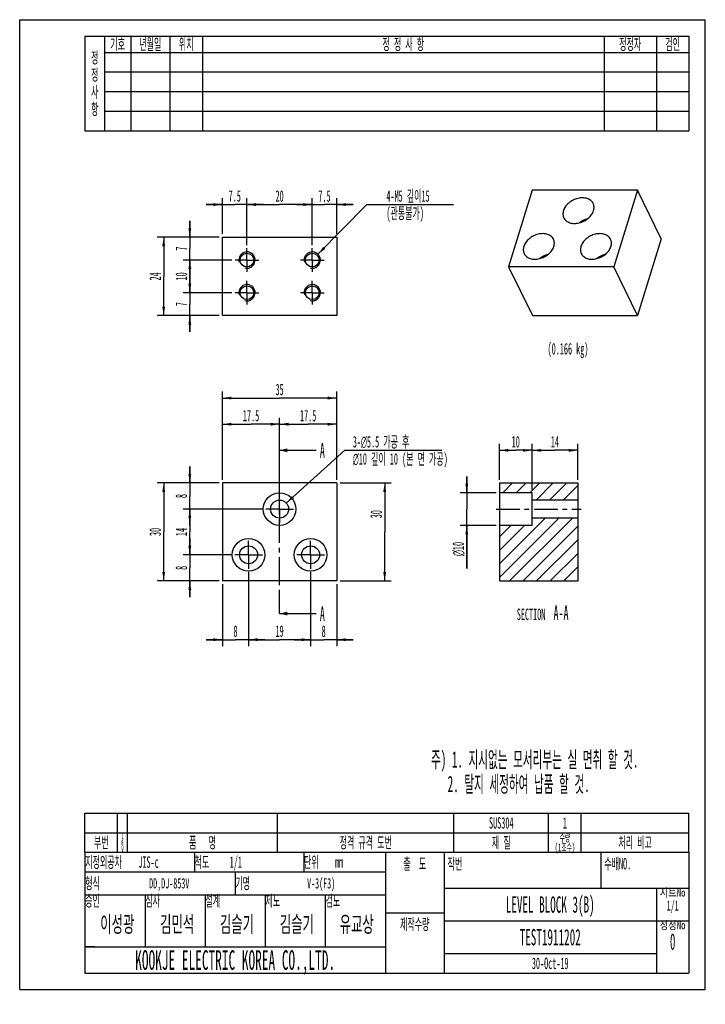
# Model space of a CAD drawing. Header units: millimetres. Extents: x 0 to 210, y -5 to 297.
import ezdxf

# ---------------------------------------------------------------- set-up
doc = ezdxf.new("R2010")
doc.units = ezdxf.units.MM
doc.header["$LTSCALE"] = 19.36
doc.linetypes.add('CENTER', pattern=[0.6, 0.375, -0.075, 0.075, -0.075])
doc.layers.get('0').update_dxf_attribs({"linetype": 'CONTINUOUS'})
for name, color, linetype in [('02___PRT_ALL_AXES', 7, 'CONTINUOUS'), ('7_ALL_FEATURES', 7, 'CONTINUOUS'), ('DEFAULT_1', 7, 'CENTER')]:
    doc.layers.add(name, color=color, linetype=linetype)
doc.styles.get("Standard").update_dxf_attribs({"font": 'txt', "width": 0.5})
doc.styles.add('TEXTSTYLE_2', font='gdt', dxfattribs={"width": 0.5})
doc.styles.add('TEXTSTYLE_3', font='txt', dxfattribs={"width": 0.8})
doc.dimstyles.new('DIMSTYLE_1', dxfattribs={"dimtxt": 3.5, "dimasz": 2.76, "dimexe": 2, "dimexo": 1, "dimgap": 0.875, "dimtad": 1, "dimdec": 3, "dimdsep": 46, "dimtxsty": 'Standard', "dimblk": '_FILLED', "dimblk1": '_FILLED', "dimblk2": '_FILLED', "dimcen": 0.09, "dimadec": 3, "dimazin": 2, "dimtp": 0.2, "dimtm": 0.2, "dimtfac": 1, "dimtdec": 3, "dimtofl": 0, "dimtmove": 0, "dimatfit": 3, "dimldrblk": '_FILLED', "dimfxl": 0, "dimtolj": 1, "dimarcsym": 0})
doc.dimstyles.new('DIMSTYLE_2', dxfattribs={"dimtxt": 3.5, "dimasz": 2.76, "dimexe": 2, "dimexo": 1, "dimgap": 0.875, "dimtad": 1, "dimdec": 3, "dimdsep": 46, "dimtxsty": 'Standard', "dimblk": '_FILLED', "dimblk1": '_FILLED', "dimblk2": '_FILLED', "dimcen": 0.09, "dimadec": 3, "dimazin": 2, "dimtp": 0.3, "dimtm": 0.3, "dimtfac": 1, "dimtdec": 3, "dimtofl": 0, "dimtmove": 0, "dimatfit": 3, "dimldrblk": '_FILLED', "dimfxl": 0, "dimtolj": 1, "dimarcsym": 0})
doc.dimstyles.new('DIMSTYLE_3', dxfattribs={"dimtxt": 3.5, "dimasz": 2.76, "dimexe": 2, "dimexo": 1, "dimtad": 1, "dimdec": 3, "dimdsep": 46, "dimtxsty": 'Standard', "dimblk": '_FILLED', "dimblk1": '_FILLED', "dimblk2": '_FILLED', "dimcen": 0.09, "dimadec": 3, "dimazin": 2, "dimtp": 0.1, "dimtm": 0.1, "dimtfac": 1, "dimtdec": 3, "dimtofl": 0, "dimtmove": 0, "dimatfit": 1, "dimldrblk": '_FILLED', "dimfxl": 0, "dimtolj": 1, "dimarcsym": 0})
doc.dimstyles.new('DIMSTYLE_4', dxfattribs={"dimtxt": 3.5, "dimasz": 2.76, "dimexe": 2, "dimexo": 1, "dimtad": 1, "dimdec": 3, "dimdsep": 46, "dimtxsty": 'Standard', "dimblk": '_FILLED', "dimblk1": '_FILLED', "dimblk2": '_FILLED', "dimcen": 0.09, "dimadec": 3, "dimazin": 2, "dimtp": 0.001, "dimtm": 0.001, "dimtfac": 1, "dimtdec": 3, "dimtofl": 0, "dimtmove": 0, "dimatfit": 1, "dimldrblk": '_FILLED', "dimfxl": 0, "dimtolj": 1, "dimarcsym": 0})
doc.dimstyles.new('DIMSTYLE_5', dxfattribs={"dimtxt": 3.5, "dimasz": 2.76, "dimexe": 2, "dimexo": 1, "dimgap": 0.875, "dimtad": 1, "dimdsep": 46, "dimtxsty": 'Standard', "dimblk": '_FILLED', "dimblk1": '_FILLED', "dimblk2": '_FILLED', "dimcen": 0.09, "dimadec": 3, "dimazin": 2, "dimtp": 0.01, "dimtm": 0.01, "dimtfac": 1, "dimtofl": 0, "dimtmove": 0, "dimatfit": 3, "dimldrblk": '_FILLED', "dimfxl": 0, "dimtolj": 1, "dimarcsym": 0})
doc.dimstyles.get("Standard").update_dxf_attribs({"dimtxt": 3.5, "dimasz": 2.76, "dimexe": 2, "dimexo": 1, "dimtad": 1, "dimdec": 3, "dimdsep": 46, "dimtxsty": 'Standard', "dimblk": '_FILLED', "dimblk1": '_FILLED', "dimblk2": '_FILLED', "dimcen": 0.09, "dimadec": 3, "dimazin": 2, "dimtol": 1, "dimtp": 0.05, "dimtm": 0.05, "dimtfac": 1, "dimtdec": 3, "dimtofl": 0, "dimtmove": 0, "dimatfit": 3, "dimldrblk": '_FILLED', "dimfxl": 0, "dimtolj": 1, "dimarcsym": 0})

# ---------------------------------------------------------------- blocks, each defined once
blk = doc.blocks.new('_FILLED')
at = {"color": 0, "linetype": 'ByBlock'}
blk.add_solid([(0, 0), (-1, 0.16), (-1, -0.16)], dxfattribs=at)
blk = doc.blocks.new('XSEC_FILLED')
at = {"color": 0, "linetype": 'ByBlock'}
blk.add_solid([(0, 0), (-1, 0.25), (-1, -0.25)], dxfattribs=at)
blk = doc.blocks.new('*D2')
at = {"color": 2, "linetype": 'Continuous'}
for p, q in [((62.11, 156.11), (62.11, 175.11)), ((79.61, 152.36), (79.61, 175.11)), ((62.11, 173.11), (70.86, 173.11)), ((79.61, 173.11), (70.86, 173.11))]:
    blk.add_line(p, q, dxfattribs=at)
at = {"color": 2, "linetype": 'Continuous', "xscale": 2.76, "yscale": 2.76, "zscale": 2.76, "rotation": 180}
blk.add_blockref('_FILLED', (62.11, 173.11), dxfattribs=at)
at = {"color": 2, "linetype": 'Continuous', "xscale": 2.76, "yscale": 2.76, "zscale": 2.76}
blk.add_blockref('_FILLED', (79.61, 173.11), dxfattribs=at)
at = {"color": 2, "linetype": 'Continuous', "insert": (70.86, 177.49), "char_height": 3.5, "width": 7, "attachment_point": 2, "line_spacing_factor": 0.9}
blk.add_mtext('17.5', dxfattribs=at)
blk = doc.blocks.new('*D3')
at = {"color": 2, "linetype": 'Continuous'}
for p, q in [((79.61, 152.36), (79.61, 175.11)), ((97.11, 156.11), (97.11, 175.11)), ((79.61, 173.11), (88.36, 173.11)), ((97.11, 173.11), (88.36, 173.11))]:
    blk.add_line(p, q, dxfattribs=at)
at = {"color": 2, "linetype": 'Continuous', "xscale": 2.76, "yscale": 2.76, "zscale": 2.76, "rotation": 180}
blk.add_blockref('_FILLED', (79.61, 173.11), dxfattribs=at)
at = {"color": 2, "linetype": 'Continuous', "xscale": 2.76, "yscale": 2.76, "zscale": 2.76}
blk.add_blockref('_FILLED', (97.11, 173.11), dxfattribs=at)
at = {"color": 2, "linetype": 'Continuous', "insert": (88.36, 177.49), "char_height": 3.5, "width": 7, "attachment_point": 2, "line_spacing_factor": 0.9}
blk.add_mtext('17.5', dxfattribs=at)
blk = doc.blocks.new('*D4')
at = {"color": 2, "linetype": 'Continuous'}
for p, q in [((70.11, 127.86), (70.11, 105.11)), ((62.11, 124.11), (62.11, 105.11)), ((62.11, 107.11), (57.11, 107.11)), ((57.11, 107.11), (66.11, 107.11)), ((75.11, 107.11), (66.11, 107.11)), ((70.11, 107.11), (75.11, 107.11))]:
    blk.add_line(p, q, dxfattribs=at)
at = {"color": 2, "linetype": 'Continuous', "xscale": 2.76, "yscale": 2.76, "zscale": 2.76}
blk.add_blockref('_FILLED', (62.11, 107.11), dxfattribs=at)
at = {"color": 2, "linetype": 'Continuous', "xscale": 2.76, "yscale": 2.76, "zscale": 2.76, "rotation": 180}
blk.add_blockref('_FILLED', (70.11, 107.11), dxfattribs=at)
at = {"color": 2, "linetype": 'Continuous', "insert": (66.11, 111.49), "char_height": 3.5, "width": 1.75, "attachment_point": 2, "line_spacing_factor": 0.9}
blk.add_mtext('8', dxfattribs=at)
blk = doc.blocks.new('*D5')
at = {"color": 2, "linetype": 'Continuous'}
for p, q in [((70.11, 127.86), (70.11, 105.11)), ((89.11, 127.86), (89.11, 105.11)), ((70.11, 107.11), (79.61, 107.11)), ((89.11, 107.11), (79.61, 107.11))]:
    blk.add_line(p, q, dxfattribs=at)
at = {"color": 2, "linetype": 'Continuous', "xscale": 2.76, "yscale": 2.76, "zscale": 2.76, "rotation": 180}
blk.add_blockref('_FILLED', (70.11, 107.11), dxfattribs=at)
at = {"color": 2, "linetype": 'Continuous', "xscale": 2.76, "yscale": 2.76, "zscale": 2.76}
blk.add_blockref('_FILLED', (89.11, 107.11), dxfattribs=at)
at = {"color": 2, "linetype": 'Continuous', "insert": (79.61, 111.49), "char_height": 3.5, "width": 3.5, "attachment_point": 2, "line_spacing_factor": 0.9}
blk.add_mtext('19', dxfattribs=at)
blk = doc.blocks.new('*D6')
at = {"color": 2, "linetype": 'Continuous'}
for p, q in [((89.11, 127.86), (89.11, 105.11)), ((97.11, 124.11), (97.11, 105.11)), ((89.11, 107.11), (84.11, 107.11)), ((84.11, 107.11), (93.11, 107.11)), ((102.11, 107.11), (93.11, 107.11)), ((97.11, 107.11), (102.11, 107.11))]:
    blk.add_line(p, q, dxfattribs=at)
at = {"color": 2, "linetype": 'Continuous', "xscale": 2.76, "yscale": 2.76, "zscale": 2.76}
blk.add_blockref('_FILLED', (89.11, 107.11), dxfattribs=at)
at = {"color": 2, "linetype": 'Continuous', "xscale": 2.76, "yscale": 2.76, "zscale": 2.76, "rotation": 180}
blk.add_blockref('_FILLED', (97.11, 107.11), dxfattribs=at)
at = {"color": 2, "linetype": 'Continuous', "insert": (93.11, 111.49), "char_height": 3.5, "width": 1.75, "attachment_point": 2, "line_spacing_factor": 0.9}
blk.add_mtext('8', dxfattribs=at)
blk = doc.blocks.new('*D7')
at = {"color": 2, "linetype": 'Continuous'}
for p, q in [((52.11, 155.11), (52.11, 160.11)), ((52.11, 160.11), (52.11, 151.11)), ((61.11, 155.11), (50.11, 155.11)), ((52.11, 142.11), (52.11, 151.11)), ((74.36, 147.11), (50.11, 147.11)), ((52.11, 147.11), (52.11, 142.11))]:
    blk.add_line(p, q, dxfattribs=at)
at = {"color": 2, "linetype": 'Continuous', "xscale": 2.76, "yscale": 2.76, "zscale": 2.76}
for p, rotation in [((52.11, 155.11), 270), ((52.11, 147.11), 90)]:
    blk.add_blockref('_FILLED', p, dxfattribs=dict(at, rotation=rotation))
at = {"color": 2, "linetype": 'Continuous', "insert": (47.74, 151.11), "char_height": 3.5, "width": 1.75, "attachment_point": 2, "rotation": 90, "line_spacing_factor": 0.9}
blk.add_mtext('8', dxfattribs=at)
blk = doc.blocks.new('*D8')
at = {"color": 2, "linetype": 'Continuous'}
for p, q in [((74.36, 147.11), (50.11, 147.11)), ((52.11, 147.11), (52.11, 140.11)), ((52.11, 133.11), (52.11, 140.11)), ((64.86, 133.11), (50.11, 133.11))]:
    blk.add_line(p, q, dxfattribs=at)
at = {"color": 2, "linetype": 'Continuous', "xscale": 2.76, "yscale": 2.76, "zscale": 2.76}
for p, rotation in [((52.11, 147.11), 90), ((52.11, 133.11), 270)]:
    blk.add_blockref('_FILLED', p, dxfattribs=dict(at, rotation=rotation))
at = {"color": 2, "linetype": 'Continuous', "insert": (47.74, 140.11), "char_height": 3.5, "width": 3.5, "attachment_point": 2, "rotation": 90, "line_spacing_factor": 0.9}
blk.add_mtext('14', dxfattribs=at)
blk = doc.blocks.new('*D9')
at = {"color": 2, "linetype": 'Continuous'}
for p, q in [((52.11, 133.11), (52.11, 138.11)), ((52.11, 138.11), (52.11, 129.11)), ((64.86, 133.11), (50.11, 133.11)), ((52.11, 120.11), (52.11, 129.11)), ((61.11, 125.11), (50.11, 125.11)), ((52.11, 125.11), (52.11, 120.11))]:
    blk.add_line(p, q, dxfattribs=at)
at = {"color": 2, "linetype": 'Continuous', "xscale": 2.76, "yscale": 2.76, "zscale": 2.76}
for p, rotation in [((52.11, 133.11), 270), ((52.11, 125.11), 90)]:
    blk.add_blockref('_FILLED', p, dxfattribs=dict(at, rotation=rotation))
at = {"color": 2, "linetype": 'Continuous', "insert": (47.74, 129.11), "char_height": 3.5, "width": 1.75, "attachment_point": 2, "rotation": 90, "line_spacing_factor": 0.9}
blk.add_mtext('8', dxfattribs=at)
blk = doc.blocks.new('*D10')
at = {"color": 2, "linetype": 'Continuous'}
for p, q in [((61.11, 155.11), (42.11, 155.11)), ((44.11, 155.11), (44.11, 140.11)), ((44.11, 125.11), (44.11, 140.11)), ((61.11, 125.11), (42.11, 125.11))]:
    blk.add_line(p, q, dxfattribs=at)
at = {"color": 2, "linetype": 'Continuous', "xscale": 2.76, "yscale": 2.76, "zscale": 2.76}
for p, rotation in [((44.11, 155.11), 90), ((44.11, 125.11), 270)]:
    blk.add_blockref('_FILLED', p, dxfattribs=dict(at, rotation=rotation))
at = {"color": 2, "linetype": 'Continuous', "insert": (39.74, 140.11), "char_height": 3.5, "width": 3.5, "attachment_point": 2, "rotation": 90, "line_spacing_factor": 0.9}
blk.add_mtext('30', dxfattribs=at)
blk = doc.blocks.new('*D11')
at = {"color": 2, "linetype": 'Continuous'}
for p, q in [((62.11, 156.11), (62.11, 183.11)), ((62.11, 181.11), (79.61, 181.11)), ((97.11, 181.11), (79.61, 181.11)), ((97.11, 156.11), (97.11, 183.11))]:
    blk.add_line(p, q, dxfattribs=at)
at = {"color": 2, "linetype": 'Continuous', "xscale": 2.76, "yscale": 2.76, "zscale": 2.76, "rotation": 180}
blk.add_blockref('_FILLED', (62.11, 181.11), dxfattribs=at)
at = {"color": 2, "linetype": 'Continuous', "xscale": 2.76, "yscale": 2.76, "zscale": 2.76}
blk.add_blockref('_FILLED', (97.11, 181.11), dxfattribs=at)
at = {"color": 2, "linetype": 'Continuous', "insert": (79.61, 185.49), "char_height": 3.5, "width": 3.5, "attachment_point": 2, "line_spacing_factor": 0.9}
blk.add_mtext('35', dxfattribs=at)
blk = doc.blocks.new('*D12')
at = {"color": 2, "linetype": 'Continuous'}
for p, q in [((62.11, 231.38), (62.11, 242.38)), ((69.61, 227.98), (69.61, 242.38)), ((62.11, 240.38), (57.11, 240.38)), ((57.11, 240.38), (65.86, 240.38)), ((74.61, 240.38), (65.86, 240.38)), ((69.61, 240.38), (74.61, 240.38))]:
    blk.add_line(p, q, dxfattribs=at)
at = {"color": 2, "linetype": 'Continuous', "xscale": 2.76, "yscale": 2.76, "zscale": 2.76}
blk.add_blockref('_FILLED', (62.11, 240.38), dxfattribs=at)
at = {"color": 2, "linetype": 'Continuous', "xscale": 2.76, "yscale": 2.76, "zscale": 2.76, "rotation": 180}
blk.add_blockref('_FILLED', (69.61, 240.38), dxfattribs=at)
at = {"color": 2, "linetype": 'Continuous', "insert": (65.86, 244.76), "char_height": 3.5, "width": 5.25, "attachment_point": 2, "line_spacing_factor": 0.9}
blk.add_mtext('7.5', dxfattribs=at)
blk = doc.blocks.new('*D13')
at = {"color": 2, "linetype": 'Continuous'}
for p, q in [((69.61, 227.98), (69.61, 242.38)), ((89.61, 227.98), (89.61, 242.38)), ((69.61, 240.38), (79.61, 240.38)), ((89.61, 240.38), (79.61, 240.38))]:
    blk.add_line(p, q, dxfattribs=at)
at = {"color": 2, "linetype": 'Continuous', "xscale": 2.76, "yscale": 2.76, "zscale": 2.76, "rotation": 180}
blk.add_blockref('_FILLED', (69.61, 240.38), dxfattribs=at)
at = {"color": 2, "linetype": 'Continuous', "xscale": 2.76, "yscale": 2.76, "zscale": 2.76}
blk.add_blockref('_FILLED', (89.61, 240.38), dxfattribs=at)
at = {"color": 2, "linetype": 'Continuous', "insert": (79.61, 244.76), "char_height": 3.5, "width": 3.5, "attachment_point": 2, "line_spacing_factor": 0.9}
blk.add_mtext('20', dxfattribs=at)
blk = doc.blocks.new('*D14')
at = {"color": 2, "linetype": 'Continuous'}
for p, q in [((89.61, 227.98), (89.61, 242.38)), ((97.11, 231.38), (97.11, 242.38)), ((89.61, 240.38), (84.61, 240.38)), ((84.61, 240.38), (93.36, 240.38)), ((102.11, 240.38), (93.36, 240.38)), ((97.11, 240.38), (102.11, 240.38))]:
    blk.add_line(p, q, dxfattribs=at)
at = {"color": 2, "linetype": 'Continuous', "xscale": 2.76, "yscale": 2.76, "zscale": 2.76}
blk.add_blockref('_FILLED', (89.61, 240.38), dxfattribs=at)
at = {"color": 2, "linetype": 'Continuous', "xscale": 2.76, "yscale": 2.76, "zscale": 2.76, "rotation": 180}
blk.add_blockref('_FILLED', (97.11, 240.38), dxfattribs=at)
at = {"color": 2, "linetype": 'Continuous', "insert": (93.36, 244.76), "char_height": 3.5, "width": 5.25, "attachment_point": 2, "line_spacing_factor": 0.9}
blk.add_mtext('7.5', dxfattribs=at)
blk = doc.blocks.new('*D15')
at = {"color": 2, "linetype": 'Continuous'}
for p, q in [((52.11, 230.38), (52.11, 235.38)), ((52.11, 235.38), (52.11, 226.88)), ((61.11, 230.38), (50.11, 230.38)), ((52.11, 218.38), (52.11, 226.88)), ((65.01, 223.38), (50.11, 223.38)), ((52.11, 223.38), (52.11, 218.38))]:
    blk.add_line(p, q, dxfattribs=at)
at = {"color": 2, "linetype": 'Continuous', "xscale": 2.76, "yscale": 2.76, "zscale": 2.76}
for p, rotation in [((52.11, 230.38), 270), ((52.11, 223.38), 90)]:
    blk.add_blockref('_FILLED', p, dxfattribs=dict(at, rotation=rotation))
at = {"color": 2, "linetype": 'Continuous', "insert": (47.74, 226.88), "char_height": 3.5, "width": 1.75, "attachment_point": 2, "rotation": 90, "line_spacing_factor": 0.9}
blk.add_mtext('7', dxfattribs=at)
blk = doc.blocks.new('*D16')
at = {"color": 2, "linetype": 'Continuous'}
for p, q in [((65.01, 223.38), (50.11, 223.38)), ((52.11, 223.38), (52.11, 218.38)), ((52.11, 213.38), (52.11, 218.38)), ((65.01, 213.38), (50.11, 213.38))]:
    blk.add_line(p, q, dxfattribs=at)
at = {"color": 2, "linetype": 'Continuous', "xscale": 2.76, "yscale": 2.76, "zscale": 2.76}
for p, rotation in [((52.11, 223.38), 90), ((52.11, 213.38), 270)]:
    blk.add_blockref('_FILLED', p, dxfattribs=dict(at, rotation=rotation))
at = {"color": 2, "linetype": 'Continuous', "insert": (47.74, 218.38), "char_height": 3.5, "width": 3.5, "attachment_point": 2, "rotation": 90, "line_spacing_factor": 0.9}
blk.add_mtext('10', dxfattribs=at)
blk = doc.blocks.new('*D17')
at = {"color": 2, "linetype": 'Continuous'}
for p, q in [((52.11, 213.38), (52.11, 218.38)), ((52.11, 218.38), (52.11, 209.88)), ((65.01, 213.38), (50.11, 213.38)), ((52.11, 201.38), (52.11, 209.88)), ((61.11, 206.38), (50.11, 206.38)), ((52.11, 206.38), (52.11, 201.38))]:
    blk.add_line(p, q, dxfattribs=at)
at = {"color": 2, "linetype": 'Continuous', "xscale": 2.76, "yscale": 2.76, "zscale": 2.76}
for p, rotation in [((52.11, 213.38), 270), ((52.11, 206.38), 90)]:
    blk.add_blockref('_FILLED', p, dxfattribs=dict(at, rotation=rotation))
at = {"color": 2, "linetype": 'Continuous', "insert": (47.74, 209.88), "char_height": 3.5, "width": 1.75, "attachment_point": 2, "rotation": 90, "line_spacing_factor": 0.9}
blk.add_mtext('7', dxfattribs=at)
blk = doc.blocks.new('*D18')
at = {"color": 2, "linetype": 'Continuous'}
for p, q in [((61.11, 230.38), (42.11, 230.38)), ((44.11, 230.38), (44.11, 218.38)), ((44.11, 206.38), (44.11, 218.38)), ((61.11, 206.38), (42.11, 206.38))]:
    blk.add_line(p, q, dxfattribs=at)
at = {"color": 2, "linetype": 'Continuous', "xscale": 2.76, "yscale": 2.76, "zscale": 2.76}
for p, rotation in [((44.11, 230.38), 90), ((44.11, 206.38), 270)]:
    blk.add_blockref('_FILLED', p, dxfattribs=dict(at, rotation=rotation))
at = {"color": 2, "linetype": 'Continuous', "insert": (39.74, 218.38), "char_height": 3.5, "width": 3.5, "attachment_point": 2, "rotation": 90, "line_spacing_factor": 0.9}
blk.add_mtext('24', dxfattribs=at)
blk = doc.blocks.new('*D19')
at = {"color": 2, "linetype": 'Continuous'}
for p, q in [((146.94, 156.11), (146.94, 167.11)), ((156.94, 153.11), (156.94, 167.11)), ((146.94, 165.11), (151.94, 165.11)), ((156.94, 165.11), (151.94, 165.11))]:
    blk.add_line(p, q, dxfattribs=at)
at = {"color": 2, "linetype": 'Continuous', "xscale": 2.76, "yscale": 2.76, "zscale": 2.76, "rotation": 180}
blk.add_blockref('_FILLED', (146.94, 165.11), dxfattribs=at)
at = {"color": 2, "linetype": 'Continuous', "xscale": 2.76, "yscale": 2.76, "zscale": 2.76}
blk.add_blockref('_FILLED', (156.94, 165.11), dxfattribs=at)
at = {"color": 2, "linetype": 'Continuous', "insert": (151.94, 169.49), "char_height": 3.5, "width": 3.5, "attachment_point": 2, "line_spacing_factor": 0.9}
blk.add_mtext('10', dxfattribs=at)
blk = doc.blocks.new('*D20')
at = {"color": 2, "linetype": 'Continuous'}
for p, q in [((136.94, 152.11), (136.94, 157.11)), ((136.94, 157.11), (136.94, 147.11)), ((145.94, 152.11), (134.94, 152.11)), ((136.94, 128.89), (136.94, 147.11)), ((145.94, 142.11), (134.94, 142.11)), ((136.94, 142.11), (136.94, 128.89))]:
    blk.add_line(p, q, dxfattribs=at)
at = {"color": 2, "linetype": 'Continuous', "xscale": 2.76, "yscale": 2.76, "zscale": 2.76}
for p, rotation in [((136.94, 152.11), 270), ((136.94, 142.11), 90)]:
    blk.add_blockref('_FILLED', p, dxfattribs=dict(at, rotation=rotation))
at = {"color": 2, "linetype": 'Continuous', "insert": (132.56, 137.06), "char_height": 3.5, "width": 8.1667, "attachment_point": 3, "rotation": 90, "line_spacing_factor": 0.9, "style": 'TEXTSTYLE_2'}
blk.add_mtext('{\\fgdt;n}\\ftxt;10', dxfattribs=at)
blk = doc.blocks.new('*D21')
at = {"color": 2, "linetype": 'Continuous'}
for p, q in [((156.94, 153.11), (156.94, 167.11)), ((170.94, 156.11), (170.94, 167.11)), ((156.94, 165.11), (163.94, 165.11)), ((170.94, 165.11), (163.94, 165.11))]:
    blk.add_line(p, q, dxfattribs=at)
at = {"color": 2, "linetype": 'Continuous', "xscale": 2.76, "yscale": 2.76, "zscale": 2.76, "rotation": 180}
blk.add_blockref('_FILLED', (156.94, 165.11), dxfattribs=at)
at = {"color": 2, "linetype": 'Continuous', "xscale": 2.76, "yscale": 2.76, "zscale": 2.76}
blk.add_blockref('_FILLED', (170.94, 165.11), dxfattribs=at)
at = {"color": 2, "linetype": 'Continuous', "insert": (163.94, 169.49), "char_height": 3.5, "width": 3.5, "attachment_point": 2, "line_spacing_factor": 0.9}
blk.add_mtext('14', dxfattribs=at)
blk = doc.blocks.new('*D22')
at = {"color": 2, "linetype": 'Continuous'}
for p, q in [((81.65, 148.95), (99.6, 165.11)), ((99.6, 165.11), (99.6, 165.11)), ((99.6, 165.11), (129.28, 165.11))]:
    blk.add_line(p, q, dxfattribs=at)
at = {"color": 2, "linetype": 'Continuous', "xscale": 2.76, "yscale": 2.76, "zscale": 2.76, "rotation": 222.0053566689}
blk.add_blockref('_FILLED', (81.65, 148.95), dxfattribs=at)
at = {"color": 2, "linetype": 'Continuous', "insert": (102.04, 169.49), "char_height": 3.5, "width": 36.1667, "attachment_point": 1, "line_spacing_factor": 0.9}
blk.add_mtext('3-\\fgdt;{\\fgdt;n}\\ftxt;5.5 가공 후\\P\\fgdt;{\\fgdt;n}\\ftxt;10 깊이 10 (본 면 가공)', dxfattribs=at)
blk = doc.blocks.new('*D23')
at = {"color": 2, "linetype": 'Continuous'}
for p, q in [((91.36, 225.16), (106.31, 240.38)), ((106.31, 240.38), (108.11, 240.38)), ((108.11, 240.38), (132.84, 240.38))]:
    blk.add_line(p, q, dxfattribs=at)
at = {"color": 2, "linetype": 'Continuous', "xscale": 2.76, "yscale": 2.76, "zscale": 2.76, "rotation": 225.5091993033}
blk.add_blockref('_FILLED', (91.36, 225.16), dxfattribs=at)
at = {"color": 2, "linetype": 'Continuous', "insert": (112.31, 244.76), "char_height": 3.5, "width": 16.3333, "attachment_point": 1, "line_spacing_factor": 0.9}
blk.add_mtext('4-M5 깊이15\\P(관통불가)', dxfattribs=at)
blk = doc.blocks.new('*D24')
at = {"color": 2, "linetype": 'Continuous'}
for p, q in [((98.11, 155.11), (113.8, 155.11)), ((111.8, 155.11), (111.8, 140.11)), ((111.8, 125.11), (111.8, 140.11)), ((98.11, 125.11), (113.8, 125.11))]:
    blk.add_line(p, q, dxfattribs=at)
at = {"color": 2, "linetype": 'Continuous', "xscale": 2.76, "yscale": 2.76, "zscale": 2.76}
for p, rotation in [((111.8, 155.11), 90), ((111.8, 125.11), 270)]:
    blk.add_blockref('_FILLED', p, dxfattribs=dict(at, rotation=rotation))
at = {"color": 2, "linetype": 'Continuous', "insert": (107.43, 145.56), "char_height": 3.5, "width": 3.5, "attachment_point": 2, "rotation": 90, "line_spacing_factor": 0.9}
blk.add_mtext('30', dxfattribs=at)
blk = doc.blocks.new('NAME_BL0', base_point=(63.38, 23.55))
at = {"color": 2, "linetype": 'Continuous'}
for p, q in [((20.03, 13.01), (20.03, 16.01)), ((23.03, 13.01), (20.03, 13.01))]:
    blk.add_line(p, q, dxfattribs=at)
for s, height, width, p in [('DD,DJ-853V', 3.15, 0.5, (39.65, 30.93)), ('V-3(F3)', 3.15, 0.5, (88.02, 30.93)), ('이성광', 5, 0.583333, (24.65, 17.51)), ('김민석', 5, 0.583333, (42.99, 17.51)), ('김슬기', 5, 0.583333, (61.32, 17.51)), ('김슬기', 5, 0.583333, (79.65, 17.51)), ('유교상', 5, 0.583333, (97.99, 17.51))]:
    blk.add_text(s, height=height, dxfattribs=dict(at, width=width)).set_placement(p)

msp = doc.modelspace()

# ---------------------------------------------------------------- hatches: boundary and pattern name
at = {"linetype": 'Continuous'}
h = msp.add_hatch(dxfattribs=at)
h.set_pattern_fill('A', color=2, scale=2.937213, angle=45, style=0, pattern_type=0)
h.set_pattern_definition([(45, (0, 0), (-2.076923, 2.076923), [])])
edge = h.paths.add_edge_path()
edge.add_line((146.9351, 155.1142), (170.9351, 155.1142))
edge.add_line((170.9351, 155.1142), (170.9351, 149.8642))
edge.add_line((170.9351, 149.8642), (156.9351, 149.8642))
edge.add_line((156.9351, 149.8642), (156.9351, 152.1142))
edge.add_line((156.9351, 152.1142), (146.9351, 152.1142))
edge.add_line((146.9351, 155.1142), (146.9351, 152.1142))
edge = h.paths.add_edge_path()
edge.add_line((146.9351, 125.1142), (170.9351, 125.1142))
edge.add_line((146.9351, 142.1142), (146.9351, 125.1142))
edge.add_line((156.9351, 142.1142), (146.9351, 142.1142))
edge.add_line((156.9351, 142.1142), (156.9351, 144.3642))
edge.add_line((170.9351, 144.3642), (156.9351, 144.3642))
edge.add_line((170.9351, 144.3642), (170.9351, 125.1142))

# ---------------------------------------------------------------- linework, layer by layer
at = {"color": 7, "linetype": 'Continuous'}
for p, q in [((0, 0), (0, 297)), ((0, 297), (210, 297)), ((210, 0), (210, 297)), ((146.9351, 155.1142), (146.9351, 125.1142)), ((146.9351, 155.1142), (170.9351, 155.1142)), ((170.9351, 155.1142), (170.9351, 125.1142)), ((156.9351, 152.1142), (146.9351, 152.1142)), ((156.9351, 142.1142), (156.9351, 152.1142)), ((170.9351, 149.8642), (156.9351, 149.8642)), ((156.9351, 142.1142), (146.9351, 142.1142)), ((170.9351, 144.3642), (156.9351, 144.3642)), ((146.9351, 125.1142), (170.9351, 125.1142)), ((0, 0), (210, 0))]:
    msp.add_line(p, q, dxfattribs=at)
at = {"color": 2, "linetype": 'Continuous'}
for p, q in [((20, 292), (205, 292)), ((20, 292), (20, 263)), ((26, 292), (26, 263)), ((34, 292), (34, 263)), ((46, 292), (46, 263)), ((56, 292), (56, 263)), ((179, 292), (179, 263)), ((195, 292), (195, 263)), ((205, 292), (205, 263)), ((26, 287), (205, 287)), ((26, 281), (205, 281)), ((26, 275), (205, 275)), ((26, 269), (205, 269)), ((20, 263), (205, 263)), ((20, 42), (20, 54)), ((20, 54), (205, 54)), ((30, 42), (30, 54)), ((33, 42), (33, 54)), ((79, 42), (79, 54)), ((133, 42), (133, 54)), ((162, 42), (162, 54)), ((172, 42), (172, 54)), ((205, 42), (205, 54)), ((20, 48), (205, 48)), ((20, 42), (112, 42)), ((20, 42), (20, 36)), ((20, 42), (205, 42)), ((53.5, 42), (53.5, 36)), ((87, 42), (87, 36)), ((112, 42), (112, 36)), ((112, 42), (130, 42)), ((112, 42), (112, 5)), ((129.9997, 41.9998), (204.9997, 41.9998)), ((129.9997, 41.9998), (129.9997, 30.9998)), ((130, 42), (130, 5)), ((130, 42), (205, 42)), ((130, 42), (130, 31)), ((177.9997, 41.9998), (177.9997, 30.9998)), ((178, 42), (178, 31)), ((204.9997, 41.9998), (204.9997, 30.9998)), ((205, 42), (205, 31)), ((20, 36), (112, 36)), ((20, 36), (20, 29)), ((20, 36), (112, 36)), ((20, 36), (112, 36)), ((20, 36), (20, 29)), ((66, 36), (66, 29)), ((66, 36), (66, 29)), ((112, 36), (112, 29)), ((112, 36), (112, 29)), ((129.9997, 30.9998), (204.9997, 30.9998)), ((130, 31), (205, 31)), ((130, 31), (130, 5)), ((130, 31), (205, 31)), ((195, 31), (195, 5)), ((205, 31), (205, 5)), ((20, 29), (112, 29)), ((20, 29), (112, 29)), ((20, 29), (20, 13)), ((20, 29), (112, 29)), ((38.4, 29), (38.4, 13)), ((56.8, 29), (75.2, 29)), ((56.8, 29), (56.8, 13)), ((56.8, 29), (56.8, 13)), ((75.2, 29), (75.2, 13)), ((75.2, 29), (75.2, 13)), ((75.2, 29), (93.6, 29)), ((75.2, 29), (75.2, 13)), ((93.6, 29), (93.6, 13)), ((93.6, 29), (93.6, 13)), ((112, 29), (112, 13)), ((112, 23.5), (130, 23.5)), ((130, 21), (205, 21)), ((20, 13), (112, 13)), ((20, 13), (112, 13)), ((20, 13), (20, 5)), ((56.8, 13), (75.2, 13)), ((75.2, 13), (93.6, 13)), ((112, 13), (112, 5)), ((130, 11), (195, 11)), ((20, 5), (112, 5)), ((112, 5), (130, 5)), ((130, 5), (205, 5))]:
    msp.add_line(p, q, dxfattribs=at)
for centre in [(69.6102, 223.38), (89.6102, 223.38), (69.6102, 213.38), (89.6102, 213.38)]:
    msp.add_arc(centre, 2.5, 255, 195, dxfattribs=at)
at = {"layer": '02___PRT_ALL_AXES', "color": 7, "linetype": 'CENTER'}
for p, q in [((69.6102, 223.38), (69.6102, 226.98)), ((89.6102, 223.38), (89.6102, 226.98)), ((69.6102, 223.38), (66.0102, 223.38)), ((69.6102, 223.38), (69.6102, 219.78)), ((69.6102, 223.38), (73.2102, 223.38)), ((89.6102, 223.38), (86.0102, 223.38)), ((89.6102, 223.38), (93.2102, 223.38)), ((89.6102, 223.38), (89.6102, 219.78)), ((69.6102, 213.38), (69.6102, 216.98)), ((89.6102, 213.38), (89.6102, 216.98)), ((69.6102, 213.38), (66.0102, 213.38)), ((69.6102, 213.38), (69.6102, 209.78)), ((69.6102, 213.38), (73.2102, 213.38)), ((89.6102, 213.38), (86.0102, 213.38)), ((89.6102, 213.38), (93.2102, 213.38)), ((89.6102, 213.38), (89.6102, 209.78)), ((79.6102, 147.1142), (79.6102, 151.3642)), ((79.6102, 147.1142), (75.3602, 147.1142)), ((79.6102, 147.1142), (79.6102, 142.8642)), ((79.6102, 147.1142), (83.8602, 147.1142)), ((145.9351, 147.1142), (171.9351, 147.1142)), ((70.1102, 133.1142), (70.1102, 137.3642)), ((89.1102, 133.1142), (89.1102, 137.3642)), ((70.1102, 133.1142), (65.8602, 133.1142)), ((70.1102, 133.1142), (70.1102, 128.8642)), ((70.1102, 133.1142), (74.3602, 133.1142)), ((89.1102, 133.1142), (84.8602, 133.1142)), ((89.1102, 133.1142), (93.3602, 133.1142)), ((89.1102, 133.1142), (89.1102, 128.8642))]:
    msp.add_line(p, q, dxfattribs=at)
at = {"layer": '02___PRT_ALL_AXES', "color": 7, "linetype": 'Continuous'}
for centre, radius in [((69.6102, 223.38), 2.1), ((89.6102, 223.38), 2.1), ((69.6102, 213.38), 2.1), ((89.6102, 213.38), 2.1), ((79.6102, 147.1142), 5), ((79.6102, 147.1142), 2.75), ((70.1102, 133.1142), 5), ((70.1102, 133.1142), 2.75), ((89.1102, 133.1142), 5), ((89.1102, 133.1142), 2.75)]:
    msp.add_circle(centre, radius, dxfattribs=at)
for centre in [(175.6329, 229.3933), (163.4939, 218.4267), (180.9941, 218.4267)]:
    msp.add_arc(centre, 6.8537, 104.813061, 127.394737, dxfattribs=at)
for points, knots in [([(175.6414, 240.7258), (175.557, 240.8978), (175.3468, 241.2277), (174.9261, 241.649), (174.4104, 241.9891), (173.596, 242.332), (172.6657, 242.468), (171.7004, 242.4167), (170.6853, 242.2334), (169.4512, 241.7724), (168.3525, 241.0486), (167.6114, 240.3391), (167.0103, 239.595), (166.6819, 238.9591), (166.5473, 238.5234)], [0, 0, 0, 0, 0.05074589, 0.10262924, 0.15660768, 0.21333752, 0.33562188, 0.4012029, 0.46900374, 0.60817362, 0.74693465, 0.8142542, 0.87920497, 1, 1, 1, 1]), ([(166.5473, 238.5234), (166.4885, 238.3334), (166.4026, 237.9519), (166.3766, 237.377), (166.4584, 236.8263), (166.5845, 236.4825), (166.6637, 236.321)], [0, 0, 0, 0, 0.26439414, 0.51709798, 0.7609104, 1, 1, 1, 1]), ([(166.6637, 236.321), (166.7481, 236.149), (166.9583, 235.8191), (167.379, 235.3978), (167.8947, 235.0577), (168.7091, 234.7148), (169.6394, 234.5788), (170.6047, 234.6301), (171.6198, 234.8134), (172.8539, 235.2744), (173.9527, 235.9982), (174.6937, 236.7077), (175.2949, 237.4518), (175.6232, 238.0877), (175.7579, 238.5234)], [0, 0, 0, 0, 0.05074589, 0.10262924, 0.15660768, 0.21333752, 0.33562188, 0.4012029, 0.46900374, 0.60817362, 0.74693465, 0.8142542, 0.87920497, 1, 1, 1, 1]), ([(175.7579, 238.5234), (175.8166, 238.7134), (175.9026, 239.0949), (175.9285, 239.6698), (175.8468, 240.2205), (175.7206, 240.5644), (175.6414, 240.7258)], [0, 0, 0, 0, 0.26439414, 0.51709798, 0.7609104, 1, 1, 1, 1]), ([(163.5024, 229.7592), (163.418, 229.9312), (163.2078, 230.2611), (162.7871, 230.6824), (162.2714, 231.0226), (161.457, 231.3654), (160.5267, 231.5014), (159.5614, 231.4502), (158.5463, 231.2668), (157.3122, 230.8058), (156.2135, 230.0821), (155.4724, 229.3725), (154.8713, 228.6284), (154.5429, 227.9925), (154.4082, 227.5568)], [0, 0, 0, 0, 0.05074589, 0.10262924, 0.15660768, 0.21333752, 0.33562188, 0.4012029, 0.46900374, 0.60817362, 0.74693465, 0.8142542, 0.87920497, 1, 1, 1, 1]), ([(163.6189, 227.5568), (163.6776, 227.7468), (163.7636, 228.1283), (163.7895, 228.7032), (163.7077, 229.2539), (163.5816, 229.5978), (163.5024, 229.7592)], [0, 0, 0, 0, 0.26439414, 0.51709798, 0.7609104, 1, 1, 1, 1]), ([(181.0025, 229.7592), (180.9181, 229.9312), (180.708, 230.2611), (180.2873, 230.6824), (179.7716, 231.0226), (178.9571, 231.3654), (178.0269, 231.5014), (177.0616, 231.4502), (176.0465, 231.2668), (174.8124, 230.8058), (173.7136, 230.0821), (172.9726, 229.3725), (172.3714, 228.6284), (172.043, 227.9925), (171.9084, 227.5568)], [0, 0, 0, 0, 0.05074589, 0.10262924, 0.15660768, 0.21333752, 0.33562188, 0.4012029, 0.46900374, 0.60817362, 0.74693465, 0.8142542, 0.87920497, 1, 1, 1, 1]), ([(181.119, 227.5568), (181.1777, 227.7468), (181.2637, 228.1283), (181.2897, 228.7032), (181.2079, 229.2539), (181.0817, 229.5978), (181.0025, 229.7592)], [0, 0, 0, 0, 0.26439414, 0.51709798, 0.7609104, 1, 1, 1, 1]), ([(154.4082, 227.5568), (154.3495, 227.3668), (154.2636, 226.9854), (154.2376, 226.4105), (154.3194, 225.8597), (154.4455, 225.5159), (154.5247, 225.3544)], [0, 0, 0, 0, 0.26439414, 0.51709798, 0.7609104, 1, 1, 1, 1]), ([(154.5247, 225.3544), (154.6091, 225.1825), (154.8193, 224.8525), (155.24, 224.4312), (155.7557, 224.0911), (156.5701, 223.7483), (157.5004, 223.6123), (158.4657, 223.6635), (159.4808, 223.8468), (160.7149, 224.3078), (161.8137, 225.0316), (162.5547, 225.7411), (163.1558, 226.4852), (163.4842, 227.1211), (163.6189, 227.5568)], [0, 0, 0, 0, 0.05074589, 0.10262924, 0.15660768, 0.21333752, 0.33562188, 0.4012029, 0.46900374, 0.60817362, 0.74693465, 0.8142542, 0.87920497, 1, 1, 1, 1]), ([(171.9084, 227.5568), (171.8497, 227.3668), (171.7637, 226.9854), (171.7378, 226.4105), (171.8195, 225.8597), (171.9457, 225.5159), (172.0249, 225.3544)], [0, 0, 0, 0, 0.26439414, 0.51709798, 0.7609104, 1, 1, 1, 1]), ([(172.0249, 225.3544), (172.1093, 225.1825), (172.3194, 224.8525), (172.7401, 224.4312), (173.2559, 224.0911), (174.0703, 223.7483), (175.0005, 223.6123), (175.9658, 223.6635), (176.981, 223.8468), (178.2151, 224.3078), (179.3138, 225.0316), (180.0548, 225.7411), (180.656, 226.4852), (180.9844, 227.1211), (181.119, 227.5568)], [0, 0, 0, 0, 0.05074589, 0.10262924, 0.15660768, 0.21333752, 0.33562188, 0.4012029, 0.46900374, 0.60817362, 0.74693465, 0.8142542, 0.87920497, 1, 1, 1, 1])]:
    msp.add_open_spline(points, degree=3, knots=knots, dxfattribs=at)
at = {"layer": '7_ALL_FEATURES', "color": 7, "linetype": 'Continuous'}
for p, q in [((156.9705, 244.79), (149.7085, 221.2902)), ((189.2077, 244.79), (156.9705, 244.79)), ((189.2077, 244.79), (181.9457, 221.2902)), ((196.5287, 229.8714), (189.2077, 244.79)), ((62.1102, 206.38), (62.1102, 230.38)), ((62.1102, 230.38), (97.1102, 230.38)), ((97.1102, 230.38), (97.1102, 206.38)), ((196.5287, 229.8714), (189.2667, 206.3716)), ((149.7085, 221.2902), (157.0295, 206.3716)), ((181.9457, 221.2902), (149.7085, 221.2902)), ((189.2667, 206.3716), (181.9457, 221.2902)), ((97.1102, 206.38), (62.1102, 206.38)), ((157.0295, 206.3716), (189.2667, 206.3716)), ((62.1102, 155.1142), (62.1102, 125.1142)), ((97.1102, 155.1142), (62.1102, 155.1142)), ((97.1102, 155.1142), (97.1102, 125.1142)), ((97.1102, 125.1142), (62.1102, 125.1142))]:
    msp.add_line(p, q, dxfattribs=at)
at = {"layer": 'DEFAULT_1', "color": 7, "linetype": 'CENTER'}
for p, q in [((79.6102, 155.1142), (79.6102, 165.1142)), ((79.6102, 115.1142), (79.6102, 125.1142))]:
    msp.add_line(p, q, dxfattribs=at)
at = {"layer": 'DEFAULT_1', "color": 9, "linetype": 'CENTER'}
msp.add_line((79.6102, 125.1142), (79.6102, 155.1142), dxfattribs=at)

# ---------------------------------------------------------------- block references
at = {"color": 2, "linetype": 'Continuous'}
msp.add_blockref('NAME_BL0', (63.3833, 23.5473), dxfattribs=at)

# ---------------------------------------------------------------- texts
for s, insert, char_height, width, attachment_point, line_spacing_factor in [('기호', (30, 291.25), 3.5, 4.083333, 2, 0.9), ('년월일', (40, 291.25), 3.5, 6.125, 2, 0.9), ('위치', (51, 291.25), 3.5, 4.083333, 2, 0.9), ('정 정 사 항', (117.5, 291.25), 3.5, 13.416667, 2, 0.9), ('정정자', (187, 291.25), 3.5, 6.125, 2, 0.9), ('검인', (200, 291.25), 3.5, 4.083333, 2, 0.9), ('정\\P정\\P사\\P항', (23, 287.125), 3.5, 2.041667, 2, 0.9), ('(0.166 kg)', (161.6896, 197.9685), 3.5, 17.5, 1, 0.9), ('SECTION  \\H4.5;A-A', (160.1828, 117.6271), 3.5, 22.5, 2, 0.9), ('주) 1. 지시없는 모서리부는 실 면취 할 것.\\P   2. 탈지 세정하여 납품 할 것.', (125.972, 72.9367), 5, 71.25, 1, 0.9), ('SUS304', (147.5, 52.75), 3.5, 10.5, 2, 0.9), ('1', (167, 52.75), 3.5, 1.75, 2, 0.9), ('부번', (25, 46.75), 3.5, 4.083333, 2, 0.9), ('L\\PE\\PV', (31.5, 47.89), 1.7, 0.85, 2, 0.72), ('품   명', (56, 46.75), 3.5, 9.333333, 2, 0.9), ('정격 규격 도번', (106, 46.75), 3.5, 15.75, 2, 0.9), ('재 질', (147.5, 46.75), 3.5, 5.833333, 2, 0.9), ('수량\\P(1조수)', (167, 47.75), 2.5, 6.666667, 2, 0.72), ('처리 비고', (188.5, 46.75), 3.5, 9.916667, 2, 0.9), ('지정외공차    JIS-c', (20.0625, 40.75), 3.5, 25.958333, 1, 0.9), ('척도     1/1', (53.5625, 40.75), 3.5, 18.083333, 1, 0.9), ('단위    mm', (87.0625, 40.75), 3.5, 14.583333, 1, 0.9), ('출  도', (121, 40.25), 3.5, 7.583333, 2, 0.9), ('작번', (131.0497, 40.2498), 3.5, 4.083333, 1, 0.9), ('수배NO.', (179.0497, 40.2498), 3.5, 9.333333, 1, 0.9), ('형식', (20.0625, 34.25), 3.5, 4.083333, 1, 0.9), ('기명', (66.0625, 34.25), 3.5, 4.083333, 1, 0.9), ('승인', (20.0625, 28.9219), 3.5, 4.083333, 1, 0.9), ('심사', (38.4625, 28.9219), 3.5, 4.083333, 1, 0.9), ('설계', (56.8625, 28.9219), 3.5, 4.083333, 1, 0.9), ('제도', (75.2625, 28.9219), 3.5, 4.083333, 1, 0.9), ('검도', (93.6625, 28.9219), 3.5, 4.083333, 1, 0.9), ('LEVEL BLOCK 3(B)', (162.5, 28.5), 5, 40, 2, 0.9), ('제작수량', (121, 21.75), 3.5, 8.166667, 2, 0.9), ('TEST1911202', (162.5, 18.5), 5, 27.5, 2, 0.9), ('KOOKJE ELECTRIC KOREA CO.,LTD.', (66, 12), 6, 90, 2, 0.9), ('30-Oct-19', (162.5, 9.75), 3.5, 15.75, 2, 0.9)]:
    msp.add_mtext(s, dxfattribs=dict(at, insert=insert, char_height=char_height, width=width, attachment_point=attachment_point, line_spacing_factor=line_spacing_factor))
at = {"color": 7, "linetype": 'Continuous', "char_height": 4.5, "width": 2.25, "attachment_point": 1, "line_spacing_factor": 0.9}
for insert in [(91.9372, 167.3642), (91.9372, 117.3642)]:
    msp.add_mtext('A', dxfattribs=dict(at, insert=insert))
at = {"color": 2, "linetype": 'Continuous', "char_height": 2.5, "width": 8.666667, "attachment_point": 2, "line_spacing_factor": 0.9, "style": 'TEXTSTYLE_3'}
for s, insert in [('시트No\\P\\H3.0;{\\W0.5;1}{\\W0.5;/}{\\W0.5;1}', (200, 30.9219)), ('정정No\\P\\H5.0;{\\W0.5;0}', (200, 20.9219))]:
    msp.add_mtext(s, dxfattribs=dict(at, insert=insert))

# ---------------------------------------------------------------- dimensions: what is measured, and where the dimension line sits
at = {"color": 2, "linetype": 'Continuous'}
for base, p1, p2, dimstyle, picture, middle in [((69.6102, 240.38), (62.1102, 230.38), (69.6102, 226.98), 'DIMSTYLE_1', '*D12', (65.9148, 240.38)), ((89.6102, 240.38), (69.6102, 226.98), (89.6102, 226.98), 'DIMSTYLE_1', '*D13', (79.6102, 240.38)), ((97.1102, 240.38), (89.6102, 226.98), (97.1102, 230.38), 'DIMSTYLE_1', '*D14', (93.4148, 240.38)), ((97.1102, 181.1142), (62.1102, 155.1142), (97.1102, 155.1142), 'DIMSTYLE_2', '*D11', (79.6648, 181.1142)), ((79.6102, 173.1142), (62.1102, 155.1142), (79.6102, 151.3642), 'DIMSTYLE_1', '*D2', (71.1336, 173.1142)), ((97.1102, 173.1142), (79.6102, 151.3642), (97.1102, 155.1142), 'DIMSTYLE_1', '*D3', (88.6336, 173.1142)), ((156.9351, 165.1142), (146.9351, 155.1142), (156.9351, 152.1142), 'DIMSTYLE_1', '*D19', (152.1538, 165.1142)), ((170.9351, 165.1142), (156.9351, 152.1142), (170.9351, 155.1142), 'DIMSTYLE_1', '*D21', (164.2085, 165.1142)), ((70.1102, 107.1142), (62.1102, 125.1142), (70.1102, 128.8642), 'DIMSTYLE_1', '*D4', (66.1102, 107.1142)), ((89.1102, 107.1142), (70.1102, 128.8642), (89.1102, 128.8642), 'DIMSTYLE_1', '*D5', (79.8289, 107.1142)), ((97.1102, 107.1142), (89.1102, 128.8642), (97.1102, 125.1142), 'DIMSTYLE_1', '*D6', (93.1102, 107.1142))]:
    dim = msp.add_linear_dim(base=base, p1=p1, p2=p2, dimstyle=dimstyle, dxfattribs=at)
    dim.commit()
    dim.dimension.update_dxf_attribs({"geometry": picture, "text_midpoint": middle, "dimtype": 160})
for p1, p2, text, dimstyle, picture, middle in [((91.3621, 225.1634), (87.8582, 221.5966), '4-M<> 깊이15\\P(관통불가)', 'DIMSTYLE_4', '*D23', (120.4773, 240.38)), ((81.6536, 148.9545), (77.5667, 145.2739), '3-%%c<> 가공 후\\P%%c10 깊이 10 (본 면 가공)', 'DIMSTYLE_3', '*D22', (120.1245, 165.1142))]:
    dim = msp.add_diameter_dim_2p(p1=p1, p2=p2, text=text, dimstyle=dimstyle, override={"dimtih": 1, "dimtoh": 1, "dimpost": '<>'}, dxfattribs=at)
    dim.commit()
    dim.dimension.update_dxf_attribs({"geometry": picture, "text_midpoint": middle, "dimtype": 163})
for base, p1, p2, dimstyle, picture, middle in [((52.1102, 223.38), (62.1102, 230.38), (66.0102, 223.38), 'DIMSTYLE_1', '*D15', (52.1102, 226.88)), ((44.1102, 206.38), (62.1102, 230.38), (62.1102, 206.38), 'DIMSTYLE_1', '*D18', (44.1102, 218.4347)), ((52.1102, 213.38), (66.0102, 223.38), (66.0102, 213.38), 'DIMSTYLE_1', '*D16', (52.1102, 218.5988)), ((52.1102, 206.38), (66.0102, 213.38), (62.1102, 206.38), 'DIMSTYLE_1', '*D17', (52.1102, 209.88)), ((52.1102, 147.1142), (62.1102, 155.1142), (75.3602, 147.1142), 'DIMSTYLE_1', '*D7', (52.1102, 151.1142)), ((44.1102, 125.1142), (62.1102, 155.1142), (62.1102, 125.1142), 'DIMSTYLE_1', '*D10', (44.1102, 140.1142)), ((111.8001, 125.1142), (97.1102, 155.1142), (97.1102, 125.1142), 'DIMSTYLE_5', '*D24', (111.8001, 145.5594)), ((52.1102, 133.1142), (75.3602, 147.1142), (65.8602, 133.1142), 'DIMSTYLE_1', '*D8', (52.1102, 140.3876)), ((52.1102, 125.1142), (65.8602, 133.1142), (62.1102, 125.1142), 'DIMSTYLE_1', '*D9', (52.1102, 129.1142))]:
    dim = msp.add_linear_dim(base=base, p1=p1, p2=p2, angle=270, dimstyle=dimstyle, dxfattribs=at)
    dim.commit()
    dim.dimension.update_dxf_attribs({"geometry": picture, "text_midpoint": middle, "dimtype": 160})
dim = msp.add_linear_dim(base=(136.9351, 142.1142), p1=(146.9351, 152.1142), p2=(146.9351, 142.1142), angle=270, text='%%c<>', dimstyle='DIMSTYLE_1', dxfattribs=at)
dim.commit()
dim.dimension.update_dxf_attribs({"geometry": '*D20', "text_midpoint": (136.9351, 132.9775), "dimtype": 160})

# ---------------------------------------------------------------- leaders
at = {"color": 7, "linetype": 'Continuous'}
for points in [[(79.6102, 165.1142), (90.8122, 165.1142)], [(79.6102, 115.1142), (90.8122, 115.1142)]]:
    msp.add_leader(points, dimstyle='Standard', override={"dimasz": 2.4, "dimtad": 0, "dimldrblk": 'XSEC_FILLED'}, dxfattribs=at)

doc.saveas('drawing.dxf')
